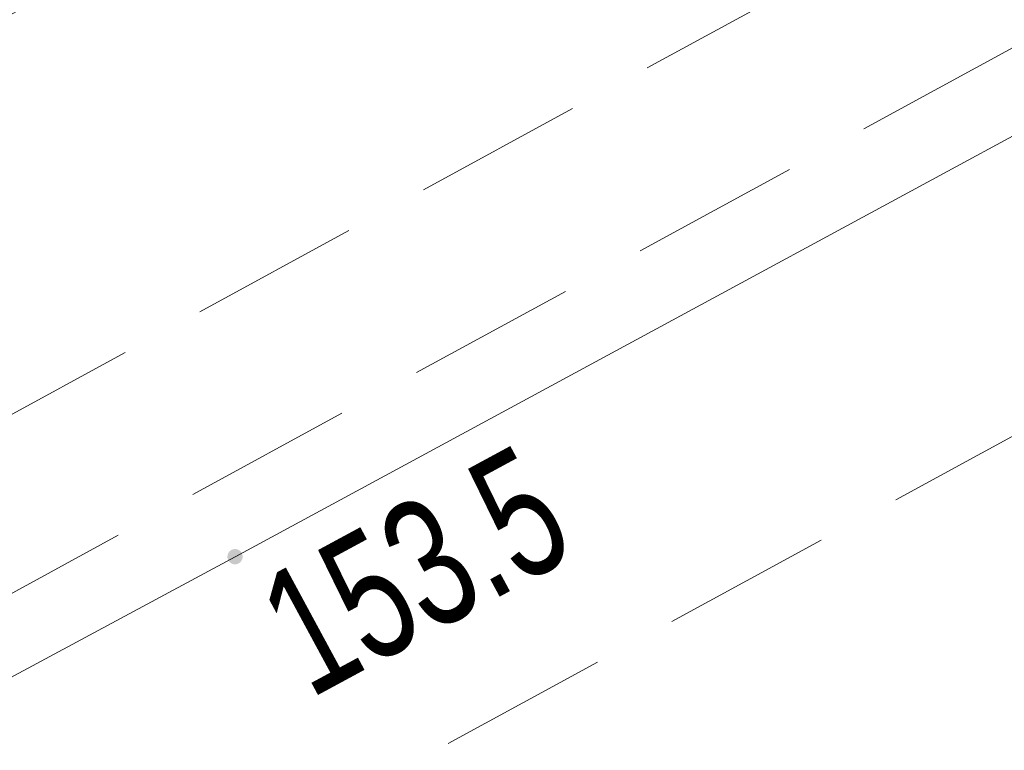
# Model space of a CAD drawing. Header units: metres. Extents: x 8440716 to 8446743, y 5883760 to 5887966.
# Tile 48 of 256: x 8442286.89 to 8442292.69, y 5885700.64 to 5885704.94. Entities that reach past the tile are written whole.
import ezdxf

# ---------------------------------------------------------------- set-up
doc = ezdxf.new("R2010")
doc.units = ezdxf.units.M
doc.header["$MEASUREMENT"] = 0
doc.linetypes.add('1.0_0.5', pattern=[1.5, 1, -0.5])
doc.layers.get('0').update_dxf_attribs({"color": 250, "linetype": 'CONTINUOUS', "lineweight": 5})
for name, color, linetype in [('chodnik', 253, 'CONTINUOUS'), ('przewód telekomunikacyjny podziemny', 253, 'CONTINUOUS'), ('rzędna', 253, 'CONTINUOUS'), ('rzędna-Atr2', 253, 'CONTINUOUS')]:
    doc.layers.add(name, color=color, linetype=linetype)
doc.styles.get("Standard").update_dxf_attribs({"font": 'Working1250', "width": 0.75})

# ---------------------------------------------------------------- blocks, each defined once
blk = doc.blocks.new('PW01')
at = {"linetype": 'Continuous', "lineweight": 13}
h = blk.add_hatch(color=0, dxfattribs=at)
edge = h.paths.add_edge_path()
edge.add_arc((0, 0), 0.045, 0, 360)

msp = doc.modelspace()

# ---------------------------------------------------------------- linework, layer by layer
at = {"layer": 'chodnik', "color": 253, "linetype": '1.0_0.5', "lineweight": 18, "flags": 128}
for points in [[(8442227.61, 5885673.02), (8442233.09, 5885675.53), (8442236.85, 5885677.26), (8442248.86, 5885682.85), (8442261.11, 5885688.95), (8442270.34, 5885693.7), (8442276.45, 5885696.95), (8442293.62, 5885706.31), (8442303.45, 5885711.71), (8442327.6, 5885725.01), (8442363.58, 5885744.79), (8442368.09, 5885747.26), (8442372.02, 5885749.46), (8442397.76, 5885763.64), (8442430.07, 5885781.43), (8442463.7, 5885799.91), (8442494.8, 5885816.96), (8442526.92, 5885834.71), (8442562.4, 5885854.15), (8442598.17, 5885873.84), (8442624.8, 5885888.46), (8442657.47, 5885906.45), (8442689.67, 5885924.19), (8442721.98, 5885941.97), (8442754.17, 5885959.73), (8442784.37, 5885976.3), (8442819.26, 5885995.45), (8442851.56, 5886013.23), (8442883.81, 5886030.99), (8442916.35, 5886048.87), (8442948.54, 5886066.59), (8442981.18, 5886084.55), (8443014.82, 5886103.01), (8443046.03, 5886120.16), (8443078.59, 5886138.04), (8443110.9, 5886155.85), (8443143.39, 5886173.76), (8443159.31, 5886182.54), (8443160.3, 5886182.95), (8443161.61, 5886183.38), (8443162.98, 5886183.6), (8443164.51, 5886183.65), (8443166.42, 5886183.54), (8443168.06, 5886183.45), (8443169.47, 5886183.69), (8443170.89, 5886184.19), (8443171.98, 5886184.78), (8443172.73, 5886185.26), (8443170.6, 5886186.43), (8443170.05, 5886186.13), (8443169.27, 5886185.79), (8443168.01, 5886185.54), (8443167.07, 5886185.56), (8443165.25, 5886185.7), (8443164.04, 5886185.74), (8443161.85, 5886185.52), (8443160.12, 5886185.08), (8443158.24, 5886184.31), (8443142.4, 5886175.6), (8443109.88, 5886157.66), (8443077.69, 5886139.94), (8443045.06, 5886121.98), (8443013.59, 5886104.73), (8442980.22, 5886086.4), (8442947.47, 5886068.38), (8442915.51, 5886050.79), (8442882.83, 5886032.85), (8442850.52, 5886015.03), (8442818.06, 5885997.17), (8442783.41, 5885978.14), (8442753.19, 5885961.54), (8442720.93, 5885943.74), (8442688.63, 5885925.96), (8442656.38, 5885908.21), (8442623.77, 5885890.25), (8442597.12, 5885875.63), (8442561.4, 5885855.99), (8442525.99, 5885836.53), (8442493.98, 5885818.86), (8442462.78, 5885801.76), (8442428.98, 5885783.14), (8442396.7, 5885765.42), (8442371.04, 5885751.28), (8442367.47, 5885749.33), (8442367.16, 5885749.31), (8442366.9, 5885749.46), (8442366.56, 5885750.02), (8442366.18, 5885750.8), (8442364.41, 5885749.81), (8442364.38, 5885749.25), (8442364.01, 5885748.06), (8442363.55, 5885747.4), (8442362.78, 5885746.73), (8442326.54, 5885726.81), (8442302.36, 5885713.49), (8442292.58, 5885708.1), (8442275.43, 5885698.75), (8442269.39, 5885695.57), (8442260.19, 5885690.78), (8442247.99, 5885684.71), (8442235.85, 5885679.08), (8442232.06, 5885677.37), (8442227.97, 5885675.56), (8442221.94, 5885672.89), (8442216.5, 5885670.61), (8442206.12, 5885666.35), (8442201.41, 5885664.48), (8442190.06, 5885660.16), (8442169.76, 5885652.89), (8442167.35, 5885652.25), (8442161.2, 5885650.61), (8442161.7, 5885648.68), (8442170.42, 5885650.93), (8442190.78, 5885658.22), (8442202.03, 5885662.53), (8442207.06, 5885664.47), (8442217.19, 5885668.66), (8442223.87, 5885671.41)], [(8442398.23, 5885762.83), (8442372.93, 5885748.87), (8442372.02, 5885749.46), (8442368.09, 5885747.26), (8442368.08, 5885746.24), (8442363.93, 5885743.94), (8442328.04, 5885724.2), (8442303.92, 5885710.92), (8442294.03, 5885705.48), (8442276.91, 5885696.15), (8442270.65, 5885692.84), (8442261.52, 5885688.13), (8442249.29, 5885682.04), (8442237.27, 5885676.4), (8442233.82, 5885674.86), (8442227.91, 5885672.18), (8442228.68, 5885670.34), (8442234.79, 5885673.06), (8442238.21, 5885674.64), (8442250.22, 5885680.25), (8442262.44, 5885686.36), (8442271.35, 5885690.96), (8442277.86, 5885694.39), (8442295.07, 5885703.76), (8442305.02, 5885709.25), (8442328.98, 5885722.44), (8442364.79, 5885742.15), (8442399.21, 5885760.98), (8442431.58, 5885778.77), (8442465.05, 5885797.22), (8442495.8, 5885814.05), (8442518.04, 5885826.35), (8442520.13, 5885827.5), (8442528.37, 5885832.06), (8442563.43, 5885851.44), (8442599.47, 5885871.24), (8442625.94, 5885885.78), (8442658.84, 5885903.89), (8442691.97, 5885922.16), (8442723.6, 5885939.55), (8442755.59, 5885957.15), (8442785.67, 5885973.69), (8442820.87, 5885992.99), (8442852.82, 5886010.6), (8442885.15, 5886028.42), (8442917.67, 5886046.28), (8442950.17, 5886064.15), (8442982.52, 5886081.96), (8443016.84, 5886100.81), (8443047.49, 5886117.63), (8443079.73, 5886135.39), (8443112.44, 5886153.39), (8443144.78, 5886171.19), (8443160.82, 5886179.99), (8443162.19, 5886180.5), (8443163.41, 5886180.72), (8443164.97, 5886180.7), (8443166.12, 5886180.47), (8443168.87, 5886179.82), (8443169.49, 5886179.73), (8443170.81, 5886179.74), (8443172.11, 5886180.07), (8443173.41, 5886180.59), (8443175.29, 5886181.7), (8443174.34, 5886182.75), (8443173.14, 5886183.92), (8443171.98, 5886184.78), (8443170.89, 5886184.19), (8443169.47, 5886183.69), (8443168.06, 5886183.45), (8443166.42, 5886183.54), (8443164.51, 5886183.65), (8443162.98, 5886183.6), (8443161.61, 5886183.38), (8443160.3, 5886182.95), (8443159.31, 5886182.54), (8443159.73, 5886181.73), (8443143.87, 5886172.95), (8443111.34, 5886155.04), (8443078.93, 5886137.17), (8443046.49, 5886119.33), (8443015.33, 5886102.26), (8442981.67, 5886083.71), (8442949, 5886065.77), (8442916.82, 5886048.03), (8442884.23, 5886030.14), (8442851.95, 5886012.33), (8442819.79, 5885994.66), (8442784.76, 5885975.43), (8442754.61, 5885958.89), (8442722.39, 5885941.13), (8442691.08, 5885923.91), (8442657.91, 5885905.62), (8442625.13, 5885887.6), (8442598.63, 5885873.01), (8442562.69, 5885853.33), (8442527.37, 5885833.89), (8442495.03, 5885816.03), (8442464.1, 5885799.05), (8442430.54, 5885780.59)]]:
    msp.add_lwpolyline(points, close=True, dxfattribs=at)
at = {"layer": 'przewód telekomunikacyjny podziemny', "color": 30, "linetype": 'Continuous', "lineweight": 18, "flags": 128}
msp.add_lwpolyline([(8442316.79, 5885717.27), (8442288.16, 5885701.78), (8442261.6, 5885687.5), (8442247.28, 5885680.22)], dxfattribs=at)

# ---------------------------------------------------------------- block references
at = {"layer": 'rzędna', "color": 30, "linetype": 'Continuous', "lineweight": 18}
msp.add_blockref('PW01', (8442288.16, 5885701.78), dxfattribs=at)

# ---------------------------------------------------------------- texts
at = {"layer": 'rzędna-Atr2', "color": 253, "width": 0.72}
msp.add_text('153.5', height=0.75, rotation=28.414, dxfattribs=at).set_placement((8442288.6, 5885700.94))

doc.saveas('drawing.dxf')
